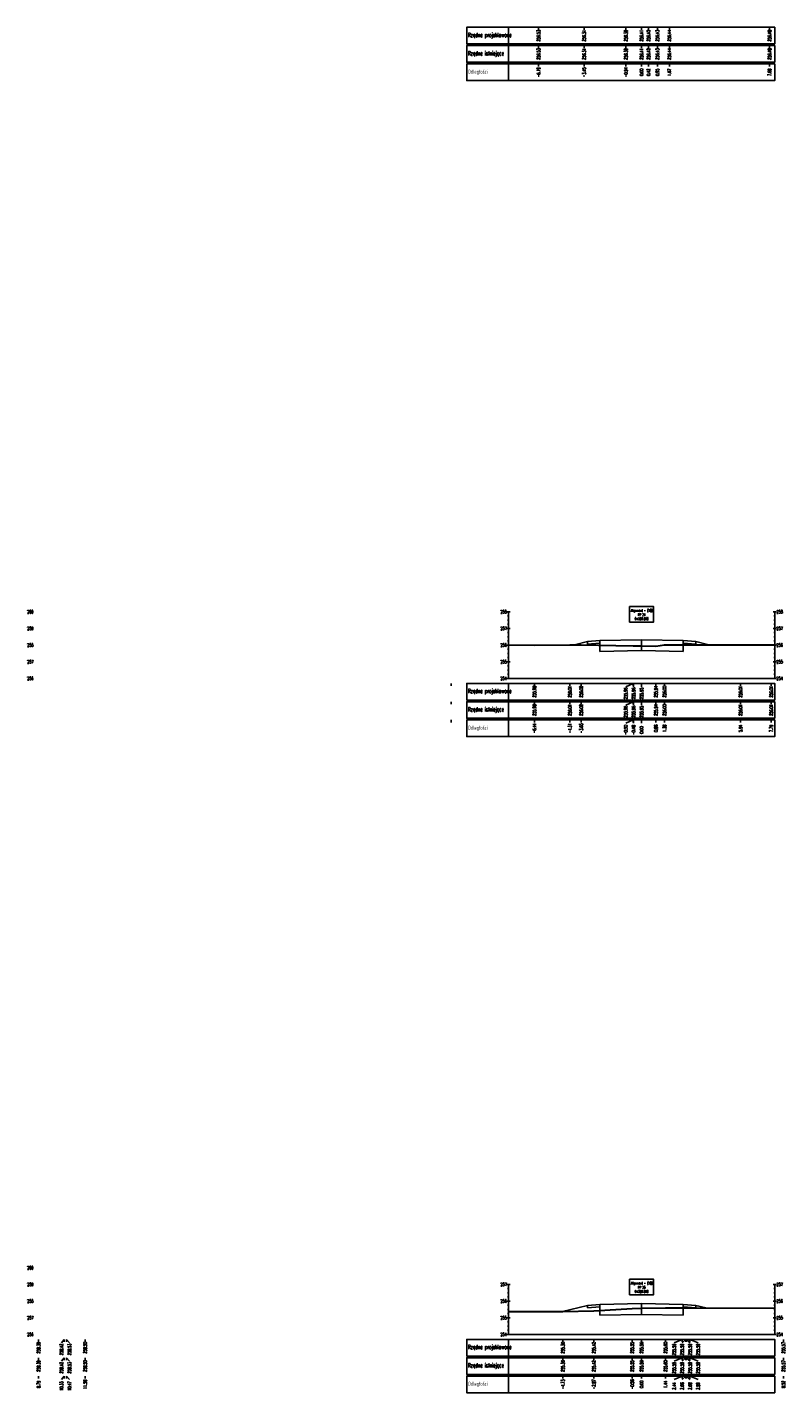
# Model space of a CAD drawing. Header units: metres. Extents: x 7443303 to 7445102, y 5636808 to 5638129.
# Tile 9 of 11: x 7445055 to 7445100, y 5637961 to 5638043. Entities that reach past the tile are written whole.
import ezdxf

# ---------------------------------------------------------------- set-up
doc = ezdxf.new("R2010")
doc.units = ezdxf.units.M
for name, color, linetype in [('C-ROAD-SCTN', 7, 'Continuous'), ('C-ROAD-SCTN-TEXT', 7, 'Continuous'), ('C-ROAD-SCTN-VIEW', 7, 'Continuous'), ('C-ROAD-SHAP', 32, 'Continuous')]:
    doc.layers.add(name, color=color, linetype=linetype)
doc.styles.add('MAT', font='simplex.shx', dxfattribs={"width": 0.6})

msp = doc.modelspace()

# ---------------------------------------------------------------- linework, layer by layer
at = {"layer": 'C-ROAD-SCTN', "color": 153, "linetype": 'Continuous', "lineweight": -3}
for p, q in [((7445087.44, 5638005.978), (7445088.217, 5638006.172)), ((7445088.217, 5638006.172), (7445088.967, 5638006.232)), ((7445088.217, 5638006.172), (7445088.218, 5638006.022)), ((7445088.218, 5638006.022), (7445088.967, 5638006.082)), ((7445088.967, 5638006.232), (7445091.467, 5638006.282)), ((7445088.967, 5638006.232), (7445088.967, 5638005.582)), ((7445088.967, 5638006.082), (7445088.967, 5638006.232)), ((7445091.467, 5638006.282), (7445093.967, 5638006.232)), ((7445091.467, 5638005.632), (7445091.467, 5638006.282)), ((7445093.967, 5638006.232), (7445093.967, 5638005.582)), ((7445093.967, 5638006.232), (7445094.717, 5638006.172)), ((7445093.967, 5638006.082), (7445093.967, 5638006.232)), ((7445093.967, 5638006.082), (7445094.716, 5638006.022)), ((7445094.717, 5638006.172), (7445094.716, 5638006.022)), ((7445094.717, 5638006.172), (7445095.509, 5638005.974)), ((7445088.967, 5638005.582), (7445091.467, 5638005.632)), ((7445091.467, 5638005.632), (7445093.967, 5638005.582)), ((7445086.72, 5637965.955), (7445088.217, 5637966.329)), ((7445088.217, 5637966.329), (7445088.967, 5637966.389)), ((7445088.217, 5637966.329), (7445088.218, 5637966.179)), ((7445088.218, 5637966.179), (7445088.967, 5637966.239)), ((7445088.967, 5637966.389), (7445091.467, 5637966.439)), ((7445088.967, 5637966.389), (7445088.967, 5637965.739)), ((7445088.967, 5637966.239), (7445088.967, 5637966.389)), ((7445088.967, 5637965.739), (7445091.467, 5637965.789)), ((7445091.467, 5637966.439), (7445093.967, 5637966.389)), ((7445091.467, 5637965.789), (7445091.467, 5637966.439)), ((7445091.467, 5637965.789), (7445093.967, 5637965.739)), ((7445093.967, 5637966.389), (7445093.967, 5637965.739)), ((7445093.967, 5637966.389), (7445094.717, 5637966.329)), ((7445093.967, 5637966.239), (7445093.967, 5637966.389)), ((7445093.967, 5637966.239), (7445094.716, 5637966.179)), ((7445094.717, 5637966.329), (7445094.716, 5637966.179)), ((7445094.717, 5637966.329), (7445095.329, 5637966.176))]:
    msp.add_line(p, q, dxfattribs=at)
at = {"layer": 'C-ROAD-SCTN', "color": 1, "linetype": 'Continuous', "lineweight": 30}
for points in [[(7445083.467, 5638005.972), (7445085.028, 5638005.947), (7445087.161, 5638005.973), (7445087.84, 5638005.984), (7445090.964, 5638005.923), (7445090.987, 5638005.922), (7445091.467, 5638005.915), (7445092.331, 5638005.902), (7445092.842, 5638005.968), (7445097.409, 5638005.978), (7445099.254, 5638005.97), (7445099.467, 5638005.972)], [(7445083.467, 5637965.957), (7445086.74, 5637965.955), (7445088.6, 5637966.013), (7445090.907, 5637966.14), (7445091.467, 5637966.154), (7445092.904, 5637966.189), (7445093.903, 5637966.18), (7445094.128, 5637966.177), (7445094.151, 5637966.18), (7445094.36, 5637966.18), (7445099.467, 5637966.158)]]:
    msp.add_lwpolyline(points, dxfattribs=at)
at = {"layer": 'C-ROAD-SCTN-TEXT', "color": 1, "linetype": 'Continuous', "lineweight": -3}
for p, q in [((7445090.964, 5638003.665), (7445090.51, 5638003.465)), ((7445090.987, 5638003.665), (7445090.987, 5638003.465)), ((7445091.467, 5638003.665), (7445091.464, 5638003.465)), ((7445090.964, 5638001.465), (7445090.51, 5638001.265)), ((7445090.987, 5638001.465), (7445090.987, 5638001.265)), ((7445091.467, 5638001.465), (7445091.464, 5638001.265)), ((7445056.8, 5637964.29), (7445056.631, 5637964.09)), ((7445056.939, 5637964.29), (7445057.108, 5637964.09)), ((7445093.903, 5637964.29), (7445093.424, 5637964.09)), ((7445094.128, 5637964.29), (7445093.901, 5637964.09)), ((7445094.151, 5637964.29), (7445094.378, 5637964.09)), ((7445094.36, 5637964.29), (7445094.855, 5637964.09)), ((7445056.8, 5637962.09), (7445056.631, 5637961.89)), ((7445056.939, 5637962.09), (7445057.108, 5637961.89)), ((7445093.903, 5637962.09), (7445093.424, 5637961.89)), ((7445094.128, 5637962.09), (7445093.901, 5637961.89)), ((7445094.151, 5637962.09), (7445094.378, 5637961.89)), ((7445094.36, 5637962.09), (7445094.855, 5637961.89))]:
    msp.add_line(p, q, dxfattribs=at)
at = {"layer": 'C-ROAD-SCTN-TEXT', "color": 7, "linetype": 'Continuous', "lineweight": -3}
for p, q in [((7445090.964, 5638002.565), (7445090.51, 5638002.365)), ((7445090.987, 5638002.565), (7445090.987, 5638002.365)), ((7445091.467, 5638002.565), (7445091.464, 5638002.365)), ((7445056.8, 5637963.19), (7445056.631, 5637962.99)), ((7445056.939, 5637963.19), (7445057.108, 5637962.99)), ((7445093.903, 5637963.19), (7445093.424, 5637962.99)), ((7445094.128, 5637963.19), (7445093.901, 5637962.99)), ((7445094.151, 5637963.19), (7445094.378, 5637962.99)), ((7445094.36, 5637963.19), (7445094.855, 5637962.99))]:
    msp.add_line(p, q, dxfattribs=at)
at = {"layer": 'C-ROAD-SCTN-VIEW', "color": 1, "linetype": 'Continuous', "lineweight": -3}
for p, q in [((7445085.281, 5638043.04), (7445085.281, 5638042.89)), ((7445088.012, 5638043.04), (7445088.012, 5638042.89)), ((7445090.522, 5638043.04), (7445090.522, 5638042.89)), ((7445091.467, 5638043.04), (7445091.467, 5638042.89)), ((7445091.887, 5638043.04), (7445091.887, 5638042.89)), ((7445092.414, 5638043.04), (7445092.414, 5638042.89)), ((7445093.132, 5638043.04), (7445093.132, 5638042.89)), ((7445099.152, 5638043.04), (7445099.152, 5638042.89)), ((7445085.281, 5638040.84), (7445085.281, 5638040.69)), ((7445088.012, 5638040.84), (7445088.012, 5638040.69)), ((7445090.522, 5638040.84), (7445090.522, 5638040.69)), ((7445091.467, 5638040.84), (7445091.467, 5638040.69)), ((7445091.887, 5638040.84), (7445091.887, 5638040.69)), ((7445092.414, 5638040.84), (7445092.414, 5638040.69)), ((7445093.132, 5638040.84), (7445093.132, 5638040.69)), ((7445099.152, 5638040.84), (7445099.152, 5638040.69)), ((7445080.031, 5638003.665), (7445080.031, 5638003.515)), ((7445085.028, 5638003.665), (7445085.028, 5638003.515)), ((7445087.161, 5638003.665), (7445087.161, 5638003.515)), ((7445087.84, 5638003.665), (7445087.84, 5638003.515)), ((7445090.964, 5638003.665), (7445090.964, 5638003.515)), ((7445090.987, 5638003.665), (7445090.987, 5638003.515)), ((7445091.467, 5638003.665), (7445091.467, 5638003.515)), ((7445092.331, 5638003.665), (7445092.331, 5638003.515)), ((7445092.842, 5638003.665), (7445092.842, 5638003.515)), ((7445097.409, 5638003.665), (7445097.409, 5638003.515)), ((7445099.254, 5638003.665), (7445099.254, 5638003.515)), ((7445080.031, 5638001.465), (7445080.031, 5638001.315)), ((7445085.028, 5638001.465), (7445085.028, 5638001.315)), ((7445087.161, 5638001.465), (7445087.161, 5638001.315)), ((7445087.84, 5638001.465), (7445087.84, 5638001.315)), ((7445090.964, 5638001.465), (7445090.964, 5638001.315)), ((7445090.987, 5638001.465), (7445090.987, 5638001.315)), ((7445091.467, 5638001.465), (7445091.467, 5638001.315)), ((7445092.331, 5638001.465), (7445092.331, 5638001.315)), ((7445092.842, 5638001.465), (7445092.842, 5638001.315)), ((7445097.409, 5638001.465), (7445097.409, 5638001.315)), ((7445099.254, 5638001.465), (7445099.254, 5638001.315)), ((7445055.259, 5637964.29), (7445055.259, 5637964.14)), ((7445056.8, 5637964.29), (7445056.8, 5637964.14)), ((7445056.939, 5637964.29), (7445056.939, 5637964.14)), ((7445058.05, 5637964.29), (7445058.05, 5637964.14)), ((7445086.74, 5637964.29), (7445086.74, 5637964.14)), ((7445088.6, 5637964.29), (7445088.6, 5637964.14)), ((7445090.907, 5637964.29), (7445090.907, 5637964.14)), ((7445091.467, 5637964.29), (7445091.467, 5637964.14)), ((7445092.904, 5637964.29), (7445092.904, 5637964.14)), ((7445093.903, 5637964.29), (7445093.903, 5637964.14)), ((7445094.128, 5637964.29), (7445094.128, 5637964.14)), ((7445094.151, 5637964.29), (7445094.151, 5637964.14)), ((7445094.36, 5637964.29), (7445094.36, 5637964.14)), ((7445099.982, 5637964.29), (7445099.982, 5637964.14)), ((7445055.259, 5637962.09), (7445055.259, 5637961.94)), ((7445056.8, 5637962.09), (7445056.8, 5637961.94)), ((7445056.939, 5637962.09), (7445056.939, 5637961.94)), ((7445058.05, 5637962.09), (7445058.05, 5637961.94)), ((7445086.74, 5637962.09), (7445086.74, 5637961.94)), ((7445088.6, 5637962.09), (7445088.6, 5637961.94)), ((7445090.907, 5637962.09), (7445090.907, 5637961.94)), ((7445091.467, 5637962.09), (7445091.467, 5637961.94)), ((7445092.904, 5637962.09), (7445092.904, 5637961.94)), ((7445093.903, 5637962.09), (7445093.903, 5637961.94)), ((7445094.128, 5637962.09), (7445094.128, 5637961.94)), ((7445094.151, 5637962.09), (7445094.151, 5637961.94)), ((7445094.36, 5637962.09), (7445094.36, 5637961.94)), ((7445099.982, 5637962.09), (7445099.982, 5637961.94))]:
    msp.add_line(p, q, dxfattribs=at)
at = {"layer": 'C-ROAD-SCTN-VIEW', "color": 7, "linetype": 'Continuous', "lineweight": -3}
for p, q in [((7445085.281, 5638041.94), (7445085.281, 5638041.79)), ((7445088.012, 5638041.94), (7445088.012, 5638041.79)), ((7445090.522, 5638041.94), (7445090.522, 5638041.79)), ((7445091.467, 5638041.94), (7445091.467, 5638041.79)), ((7445091.887, 5638041.94), (7445091.887, 5638041.79)), ((7445092.414, 5638041.94), (7445092.414, 5638041.79)), ((7445093.132, 5638041.94), (7445093.132, 5638041.79)), ((7445099.152, 5638041.94), (7445099.152, 5638041.79)), ((7445083.367, 5638007.965), (7445083.567, 5638007.965)), ((7445083.417, 5638007.715), (7445083.517, 5638007.715)), ((7445083.467, 5638003.965), (7445083.467, 5638007.965)), ((7445099.367, 5638007.965), (7445099.567, 5638007.965)), ((7445099.417, 5638007.715), (7445099.517, 5638007.715)), ((7445099.467, 5638003.965), (7445099.467, 5638007.965)), ((7445083.367, 5638006.965), (7445083.567, 5638006.965)), ((7445083.417, 5638007.465), (7445083.517, 5638007.465)), ((7445083.417, 5638007.215), (7445083.517, 5638007.215)), ((7445099.367, 5638006.965), (7445099.567, 5638006.965)), ((7445099.417, 5638007.465), (7445099.517, 5638007.465)), ((7445099.417, 5638007.215), (7445099.517, 5638007.215)), ((7445083.367, 5638005.965), (7445083.567, 5638005.965)), ((7445083.417, 5638006.715), (7445083.517, 5638006.715)), ((7445083.417, 5638006.465), (7445083.517, 5638006.465)), ((7445083.417, 5638006.215), (7445083.517, 5638006.215)), ((7445099.367, 5638005.965), (7445099.567, 5638005.965)), ((7445099.417, 5638006.715), (7445099.517, 5638006.715)), ((7445099.417, 5638006.465), (7445099.517, 5638006.465)), ((7445099.417, 5638006.215), (7445099.517, 5638006.215)), ((7445083.417, 5638005.715), (7445083.517, 5638005.715)), ((7445083.417, 5638005.465), (7445083.517, 5638005.465)), ((7445083.417, 5638005.215), (7445083.517, 5638005.215)), ((7445099.417, 5638005.715), (7445099.517, 5638005.715)), ((7445099.417, 5638005.465), (7445099.517, 5638005.465)), ((7445099.417, 5638005.215), (7445099.517, 5638005.215)), ((7445083.367, 5638004.965), (7445083.567, 5638004.965)), ((7445083.417, 5638004.715), (7445083.517, 5638004.715)), ((7445083.417, 5638004.465), (7445083.517, 5638004.465)), ((7445099.367, 5638004.965), (7445099.567, 5638004.965)), ((7445099.417, 5638004.715), (7445099.517, 5638004.715)), ((7445099.417, 5638004.465), (7445099.517, 5638004.465)), ((7445083.367, 5638003.965), (7445099.567, 5638003.965)), ((7445083.417, 5638004.215), (7445083.517, 5638004.215)), ((7445099.417, 5638004.215), (7445099.517, 5638004.215)), ((7445080.031, 5638002.565), (7445080.031, 5638002.415)), ((7445085.028, 5638002.565), (7445085.028, 5638002.415)), ((7445087.161, 5638002.565), (7445087.161, 5638002.415)), ((7445087.84, 5638002.565), (7445087.84, 5638002.415)), ((7445090.964, 5638002.565), (7445090.964, 5638002.415)), ((7445090.987, 5638002.565), (7445090.987, 5638002.415)), ((7445091.467, 5638002.565), (7445091.467, 5638002.415)), ((7445092.331, 5638002.565), (7445092.331, 5638002.415)), ((7445092.842, 5638002.565), (7445092.842, 5638002.415)), ((7445097.409, 5638002.565), (7445097.409, 5638002.415)), ((7445099.254, 5638002.565), (7445099.254, 5638002.415)), ((7445083.367, 5637967.59), (7445083.567, 5637967.59)), ((7445083.467, 5637964.59), (7445083.467, 5637967.59)), ((7445099.367, 5637967.59), (7445099.567, 5637967.59)), ((7445099.467, 5637964.59), (7445099.467, 5637967.59)), ((7445083.417, 5637967.34), (7445083.517, 5637967.34)), ((7445083.417, 5637967.09), (7445083.517, 5637967.09)), ((7445083.417, 5637966.84), (7445083.517, 5637966.84)), ((7445099.417, 5637967.34), (7445099.517, 5637967.34)), ((7445099.417, 5637967.09), (7445099.517, 5637967.09)), ((7445099.417, 5637966.84), (7445099.517, 5637966.84)), ((7445083.367, 5637966.59), (7445083.567, 5637966.59)), ((7445083.417, 5637966.34), (7445083.517, 5637966.34)), ((7445083.417, 5637966.09), (7445083.517, 5637966.09)), ((7445083.417, 5637965.84), (7445083.517, 5637965.84)), ((7445099.367, 5637966.59), (7445099.567, 5637966.59)), ((7445099.417, 5637966.34), (7445099.517, 5637966.34)), ((7445099.417, 5637966.09), (7445099.517, 5637966.09)), ((7445099.417, 5637965.84), (7445099.517, 5637965.84)), ((7445083.367, 5637965.59), (7445083.567, 5637965.59)), ((7445083.417, 5637965.34), (7445083.517, 5637965.34)), ((7445083.417, 5637965.09), (7445083.517, 5637965.09)), ((7445099.367, 5637965.59), (7445099.567, 5637965.59)), ((7445099.417, 5637965.34), (7445099.517, 5637965.34)), ((7445099.417, 5637965.09), (7445099.517, 5637965.09)), ((7445083.367, 5637964.59), (7445099.567, 5637964.59)), ((7445083.417, 5637964.84), (7445083.517, 5637964.84)), ((7445099.417, 5637964.84), (7445099.517, 5637964.84)), ((7445055.259, 5637963.19), (7445055.259, 5637963.04)), ((7445056.8, 5637963.19), (7445056.8, 5637963.04)), ((7445056.939, 5637963.19), (7445056.939, 5637963.04)), ((7445058.05, 5637963.19), (7445058.05, 5637963.04)), ((7445086.74, 5637963.19), (7445086.74, 5637963.04)), ((7445088.6, 5637963.19), (7445088.6, 5637963.04)), ((7445090.907, 5637963.19), (7445090.907, 5637963.04)), ((7445091.467, 5637963.19), (7445091.467, 5637963.04)), ((7445092.904, 5637963.19), (7445092.904, 5637963.04)), ((7445093.903, 5637963.19), (7445093.903, 5637963.04)), ((7445094.128, 5637963.19), (7445094.128, 5637963.04)), ((7445094.151, 5637963.19), (7445094.151, 5637963.04)), ((7445094.36, 5637963.19), (7445094.36, 5637963.04)), ((7445099.982, 5637963.19), (7445099.982, 5637963.04))]:
    msp.add_line(p, q, dxfattribs=at)
at = {"layer": 'C-ROAD-SCTN-VIEW', "color": 1, "linetype": 'Continuous', "lineweight": -3}
for points in [[(7445083.467, 5638042.04), (7445083.467, 5638043.04), (7445080.967, 5638043.04), (7445080.967, 5638042.04)], [(7445083.467, 5638042.04), (7445099.467, 5638042.04), (7445099.467, 5638043.04), (7445083.467, 5638043.04)], [(7445083.467, 5638039.84), (7445083.467, 5638040.84), (7445080.967, 5638040.84), (7445080.967, 5638039.84)], [(7445083.467, 5638039.84), (7445099.467, 5638039.84), (7445099.467, 5638040.84), (7445083.467, 5638040.84)], [(7445083.467, 5638002.665), (7445083.467, 5638003.665), (7445080.967, 5638003.665), (7445080.967, 5638002.665)], [(7445083.467, 5638002.665), (7445099.467, 5638002.665), (7445099.467, 5638003.665), (7445083.467, 5638003.665)], [(7445083.467, 5638000.465), (7445083.467, 5638001.465), (7445080.967, 5638001.465), (7445080.967, 5638000.465)], [(7445083.467, 5638000.465), (7445099.467, 5638000.465), (7445099.467, 5638001.465), (7445083.467, 5638001.465)], [(7445083.467, 5637963.29), (7445083.467, 5637964.29), (7445080.967, 5637964.29), (7445080.967, 5637963.29)], [(7445083.467, 5637963.29), (7445099.467, 5637963.29), (7445099.467, 5637964.29), (7445083.467, 5637964.29)], [(7445083.467, 5637961.09), (7445083.467, 5637962.09), (7445080.967, 5637962.09), (7445080.967, 5637961.09)], [(7445083.467, 5637961.09), (7445099.467, 5637961.09), (7445099.467, 5637962.09), (7445083.467, 5637962.09)]]:
    msp.add_3dface(points, dxfattribs=at)
at = {"layer": 'C-ROAD-SCTN-VIEW', "color": 7, "linetype": 'Continuous', "lineweight": -3}
for points in [[(7445083.467, 5638040.94), (7445083.467, 5638041.94), (7445080.967, 5638041.94), (7445080.967, 5638040.94)], [(7445083.467, 5638040.94), (7445099.467, 5638040.94), (7445099.467, 5638041.94), (7445083.467, 5638041.94)], [(7445090.746, 5638007.34), (7445092.187, 5638007.34), (7445092.187, 5638008.269), (7445090.746, 5638008.269)], [(7445083.467, 5638001.565), (7445083.467, 5638002.565), (7445080.967, 5638002.565), (7445080.967, 5638001.565)], [(7445083.467, 5638001.565), (7445099.467, 5638001.565), (7445099.467, 5638002.565), (7445083.467, 5638002.565)], [(7445090.746, 5637966.965), (7445092.187, 5637966.965), (7445092.187, 5637967.894), (7445090.746, 5637967.894)], [(7445083.467, 5637962.19), (7445083.467, 5637963.19), (7445080.967, 5637963.19), (7445080.967, 5637962.19)], [(7445083.467, 5637962.19), (7445099.467, 5637962.19), (7445099.467, 5637963.19), (7445083.467, 5637963.19)]]:
    msp.add_3dface(points, dxfattribs=at)
at = {"layer": 'C-ROAD-SHAP', "color": 32, "linetype": 'Continuous', "lineweight": -3}
for p, q in [((7445088.967, 5638006.232), (7445088.217, 5638006.172)), ((7445088.217, 5638006.172), (7445088.218, 5638006.022)), ((7445088.218, 5638006.022), (7445088.967, 5638006.082)), ((7445091.467, 5638006.282), (7445088.967, 5638006.232)), ((7445088.967, 5638006.232), (7445088.967, 5638005.582)), ((7445088.967, 5638006.082), (7445088.967, 5638006.232)), ((7445091.467, 5638006.282), (7445093.967, 5638006.232)), ((7445091.467, 5638005.632), (7445091.467, 5638006.282)), ((7445093.967, 5638006.232), (7445093.967, 5638005.582)), ((7445093.967, 5638006.232), (7445094.717, 5638006.172)), ((7445093.967, 5638006.082), (7445093.967, 5638006.232)), ((7445094.716, 5638006.022), (7445093.967, 5638006.082)), ((7445094.717, 5638006.172), (7445094.716, 5638006.022)), ((7445088.967, 5638005.582), (7445091.467, 5638005.632)), ((7445093.967, 5638005.582), (7445091.467, 5638005.632)), ((7445088.967, 5637966.389), (7445088.217, 5637966.329)), ((7445088.217, 5637966.329), (7445088.218, 5637966.179)), ((7445088.218, 5637966.179), (7445088.967, 5637966.239)), ((7445091.467, 5637966.439), (7445088.967, 5637966.389)), ((7445088.967, 5637966.389), (7445088.967, 5637965.739)), ((7445088.967, 5637966.239), (7445088.967, 5637966.389)), ((7445088.967, 5637965.739), (7445091.467, 5637965.789)), ((7445091.467, 5637966.439), (7445093.967, 5637966.389)), ((7445091.467, 5637965.789), (7445091.467, 5637966.439)), ((7445093.967, 5637965.739), (7445091.467, 5637965.789)), ((7445093.967, 5637966.389), (7445093.967, 5637965.739)), ((7445093.967, 5637966.389), (7445094.717, 5637966.329)), ((7445093.967, 5637966.239), (7445093.967, 5637966.389)), ((7445094.716, 5637966.179), (7445093.967, 5637966.239)), ((7445094.717, 5637966.329), (7445094.716, 5637966.179))]:
    msp.add_line(p, q, dxfattribs=at)

# ---------------------------------------------------------------- texts
at = {"layer": 'C-ROAD-SCTN-TEXT', "color": 1, "linetype": 'Continuous', "lineweight": -3, "char_height": 0.2, "attachment_point": 5, "rotation": 90, "style": 'MAT'}
for s, insert in [('256.53', (7445085.281, 5638042.54)), ('256.31', (7445088.012, 5638042.54)), ('256.39', (7445090.522, 5638042.54)), ('256.41', (7445091.467, 5638042.54)), ('256.42', (7445091.887, 5638042.54)), ('256.43', (7445092.414, 5638042.54)), ('256.44', (7445093.132, 5638042.54)), ('256.48', (7445099.152, 5638042.54)), ('-6.19', (7445085.281, 5638040.34)), ('-3.45', (7445088.012, 5638040.34)), ('-0.94', (7445090.522, 5638040.34)), ('0.00', (7445091.467, 5638040.34)), ('0.42', (7445091.887, 5638040.34)), ('0.95', (7445092.414, 5638040.34)), ('1.67', (7445093.132, 5638040.34)), ('7.68', (7445099.152, 5638040.34)), ('255.98', (7445085.028, 5638003.165)), ('256.01', (7445087.161, 5638003.165)), ('256.02', (7445087.84, 5638003.165)), ('255.94', (7445092.331, 5638003.165)), ('256.00', (7445092.842, 5638003.165)), ('256.01', (7445097.409, 5638003.165)), ('256.01', (7445099.254, 5638003.165)), ('255.96', (7445090.51, 5638003.065)), ('255.96', (7445090.987, 5638003.065)), ('255.95', (7445091.464, 5638003.065)), ('-6.44', (7445085.028, 5638000.965)), ('-4.31', (7445087.161, 5638000.965)), ('-3.63', (7445087.84, 5638000.965)), ('-0.50', (7445090.51, 5638000.865)), ('-0.48', (7445090.987, 5638000.865)), ('0.00', (7445091.464, 5638000.865)), ('0.86', (7445092.331, 5638000.965)), ('1.38', (7445092.842, 5638000.965)), ('5.94', (7445097.409, 5638000.965)), ('7.79', (7445099.254, 5638000.965)), ('258.39', (7445055.259, 5637963.79)), ('258.50', (7445058.05, 5637963.79)), ('255.36', (7445086.74, 5637963.79)), ('255.42', (7445088.6, 5637963.79)), ('255.55', (7445090.907, 5637963.79)), ('255.56', (7445091.467, 5637963.79)), ('255.60', (7445092.904, 5637963.79)), ('255.57', (7445099.982, 5637963.79)), ('258.42', (7445056.631, 5637963.69)), ('258.53', (7445057.108, 5637963.69)), ('255.59', (7445093.424, 5637963.69)), ('255.59', (7445093.901, 5637963.69)), ('255.59', (7445094.378, 5637963.69)), ('255.59', (7445094.855, 5637963.69)), ('8.79', (7445055.259, 5637961.59)), ('10.33', (7445056.631, 5637961.49)), ('10.47', (7445057.108, 5637961.49)), ('11.58', (7445058.05, 5637961.59)), ('-4.73', (7445086.74, 5637961.59)), ('-2.87', (7445088.6, 5637961.59)), ('-0.56', (7445090.907, 5637961.59)), ('0.00', (7445091.467, 5637961.59)), ('1.44', (7445092.904, 5637961.59)), ('2.44', (7445093.424, 5637961.49)), ('2.66', (7445093.901, 5637961.49)), ('2.68', (7445094.378, 5637961.49)), ('2.89', (7445094.855, 5637961.49)), ('8.52', (7445099.982, 5637961.59))]:
    msp.add_mtext(s, dxfattribs=dict(at, insert=insert))
at = {"layer": 'C-ROAD-SCTN-TEXT', "color": 7, "linetype": 'Continuous', "lineweight": -3, "char_height": 0.2, "attachment_point": 5, "rotation": 90, "style": 'MAT'}
for s, insert in [('256.53', (7445085.281, 5638041.44)), ('256.31', (7445088.012, 5638041.44)), ('256.39', (7445090.522, 5638041.44)), ('256.41', (7445091.467, 5638041.44)), ('256.42', (7445091.887, 5638041.44)), ('256.43', (7445092.414, 5638041.44)), ('256.44', (7445093.132, 5638041.44)), ('256.48', (7445099.152, 5638041.44)), ('255.98', (7445085.028, 5638002.065)), ('256.01', (7445087.161, 5638002.065)), ('256.02', (7445087.84, 5638002.065)), ('255.96', (7445090.51, 5638001.965)), ('255.96', (7445090.987, 5638001.965)), ('255.95', (7445091.464, 5638001.965)), ('255.94', (7445092.331, 5638002.065)), ('256.00', (7445092.842, 5638002.065)), ('256.01', (7445097.409, 5638002.065)), ('256.01', (7445099.254, 5638002.065)), ('258.39', (7445055.259, 5637962.69)), ('258.42', (7445056.631, 5637962.59)), ('258.53', (7445057.108, 5637962.59)), ('258.50', (7445058.05, 5637962.69)), ('255.36', (7445086.74, 5637962.69)), ('255.42', (7445088.6, 5637962.69)), ('255.55', (7445090.907, 5637962.69)), ('255.56', (7445091.467, 5637962.69)), ('255.60', (7445092.904, 5637962.69)), ('255.59', (7445093.424, 5637962.59)), ('255.59', (7445093.901, 5637962.59)), ('255.59', (7445094.378, 5637962.59)), ('255.59', (7445094.855, 5637962.59)), ('255.57', (7445099.982, 5637962.69))]:
    msp.add_mtext(s, dxfattribs=dict(at, insert=insert))
at = {"layer": 'C-ROAD-SCTN-VIEW', "color": 1, "linetype": 'Continuous', "lineweight": -3, "char_height": 0.25, "attachment_point": 4, "style": 'MAT'}
for s, insert in [('Rzędne projektowane', (7445081.042, 5638042.54)), ('Odległości', (7445081.042, 5638040.34)), ('Rzędne projektowane', (7445081.042, 5638003.165)), ('Odległości', (7445081.042, 5638000.965)), ('Rzędne projektowane', (7445081.042, 5637963.79)), ('Odległości', (7445081.042, 5637961.59))]:
    msp.add_mtext(s, dxfattribs=dict(at, insert=insert))
at = {"layer": 'C-ROAD-SCTN-VIEW', "color": 7, "linetype": 'Continuous', "lineweight": -3, "style": 'MAT'}
for s, insert, char_height, attachment_point in [('Rzędne istniejące', (7445081.042, 5638041.44), 0.25, 4), ('260', (7445054.567, 5638007.965), 0.2, 4), ('258', (7445083.367, 5638007.965), 0.2, 6), ('Alignment - (10)\\PPP 24\\P0+500.000', (7445091.467, 5638007.465), 0.15, 8), ('258', (7445099.567, 5638007.965), 0.2, 4), ('259', (7445054.567, 5638006.965), 0.2, 4), ('257', (7445083.367, 5638006.965), 0.2, 6), ('257', (7445099.567, 5638006.965), 0.2, 4), ('258', (7445054.567, 5638005.965), 0.2, 4), ('256', (7445083.367, 5638005.965), 0.2, 6), ('256', (7445099.567, 5638005.965), 0.2, 4), ('257', (7445054.567, 5638004.965), 0.2, 4), ('255', (7445083.367, 5638004.965), 0.2, 6), ('255', (7445099.567, 5638004.965), 0.2, 4), ('256', (7445054.567, 5638003.965), 0.2, 4), ('254', (7445083.367, 5638003.965), 0.2, 6), ('254', (7445099.567, 5638003.965), 0.2, 4), ('Rzędne istniejące', (7445081.042, 5638002.065), 0.25, 4), ('260', (7445054.567, 5637968.59), 0.2, 4), ('259', (7445054.567, 5637967.59), 0.2, 4), ('257', (7445083.367, 5637967.59), 0.2, 6), ('Alignment - (10)\\PPP 25\\P0+520.000', (7445091.467, 5637967.09), 0.15, 8), ('257', (7445099.567, 5637967.59), 0.2, 4), ('258', (7445054.567, 5637966.59), 0.2, 4), ('256', (7445083.367, 5637966.59), 0.2, 6), ('256', (7445099.567, 5637966.59), 0.2, 4), ('257', (7445054.567, 5637965.59), 0.2, 4), ('255', (7445083.367, 5637965.59), 0.2, 6), ('255', (7445099.567, 5637965.59), 0.2, 4), ('256', (7445054.567, 5637964.59), 0.2, 4), ('254', (7445083.367, 5637964.59), 0.2, 6), ('254', (7445099.567, 5637964.59), 0.2, 4), ('Rzędne istniejące', (7445081.042, 5637962.69), 0.25, 4)]:
    msp.add_mtext(s, dxfattribs=dict(at, insert=insert, char_height=char_height, attachment_point=attachment_point))

doc.saveas('drawing.dxf')
